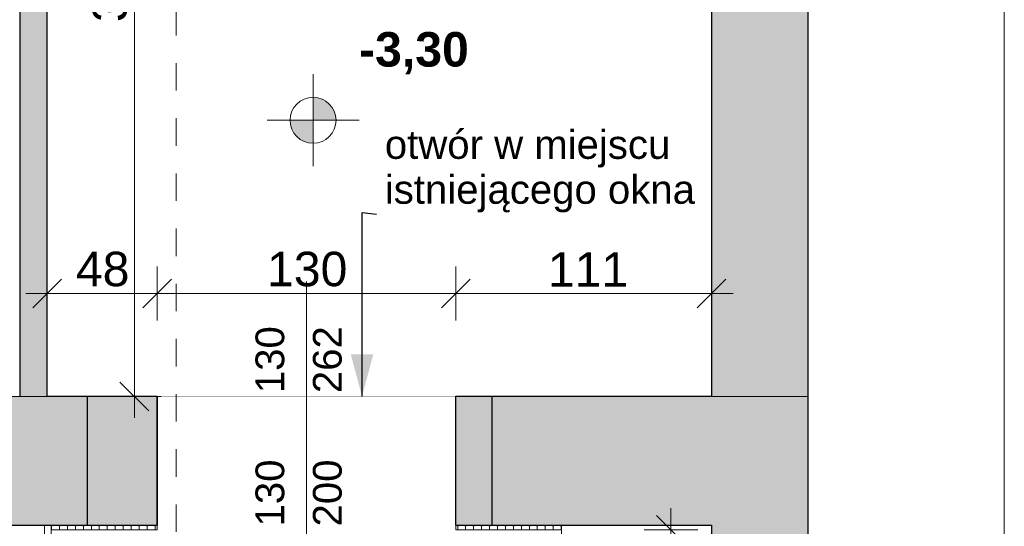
# Model space of a CAD drawing. Header units: centimetres. Extents: x -509 to 939, y -960 to 494.
# Tile 12 of 14: x -61 to 368, y -307 to -87. Entities that reach past the tile are written whole.
import ezdxf

# ---------------------------------------------------------------- set-up
doc = ezdxf.new("R2010")
doc.units = ezdxf.units.CM
doc.header["$MEASUREMENT"] = 0
for name, pattern in [('Przerywana', [24, 12, -12]), ('Przerywana długa', [39, 25, -14]), ('Wipeout_Contour', [100, 0, -100])]:
    doc.linetypes.add(name, pattern=pattern)
for name, color, linetype in [('220 - ŚCIANY WEWNĘTRZNE', 7, 'Continuous'), ('299-Wymiary Opisy', 7, 'Continuous'), ('440-Stropy', 7, 'Continuous'), ('Nowe_220 - ŚCIANY WEWNĘTRZNE', 7, 'Continuous'), ('Nowe_299-Wymiary Opisy', 7, 'Continuous')]:
    doc.layers.add(name, color=color, linetype=linetype)
for name, color, linetype, lineweight in [('220 - ŚCIANY WEWNĘTRZNE_Nr_pióra__27', 7, 'Continuous', 25), ('220-Ściany_Nr_pióra__19', 255, 'Continuous', 13), ('299-A Wymiary Opisy_Nr_pióra__6', 5, 'Continuous', 13), ('299-Wymiary Opisy_Nr_pióra__6', 5, 'Continuous', 13), ('440-Stropy_Nr_pióra__19', 255, 'Continuous', 0), ('Nowe_220 - ŚCIANY WEWNĘTRZNE_Nr_pióra__27', 7, 'Continuous', 25), ('Nowe_220-Ściany_Nr_pióra__120', 7, 'Continuous', 13), ('Nowe_299-Wymiary Opisy_Nr_pióra__140', 1, 'Continuous', 25), ('Nowe_299-Wymiary Opisy_Nr_pióra__20', 1, 'Continuous', 13), ('Nowe_299-Wymiary Opisy_Nr_pióra__6', 5, 'Continuous', 13), ('Nowe_830-Teksty Etykiety_Nr_pióra__6', 5, 'Continuous', 13), ('Nowe_Drzwi Archicad_Nr_pióra__27', 7, 'Continuous', 25), ('Nowe_Znaczniki drzwi Archicada_Nr_pióra__7', 7, 'Continuous', 13)]:
    doc.layers.add(name, color=color, linetype=linetype, lineweight=lineweight)
for name, color, linetype, lineweight, true_color in [('270-Dachy Powłoki_Nr_pióra__92', 7, 'Continuous', 13, 0xbf8080), ('299-A Wymiary Opisy_Nr_pióra__45', 7, 'Continuous', 15, 0x40a5ff), ('299-Wymiary Opisy_Nr_pióra__45', 7, 'Continuous', 15, 0x40a5ff), ('299-Wymiary Opisy_Nr_pióra__85', 7, 'Continuous', 13, 0x80c2ff), ('840-Znaczniki ogólne_Nr_pióra__5', 7, 'Continuous', 13, 0x40a5ff), ('Nowe_299-Wymiary Opisy_Nr_pióra__45', 7, 'Continuous', 15, 0x40a5ff), ('Nowe_299-Wymiary Opisy_Nr_pióra__85', 7, 'Continuous', 13, 0x80c2ff), ('Nowe_830-Teksty Etykiety_Nr_pióra__85', 7, 'Continuous', 13, 0x80c2ff), ('Nowe_Znaczniki drzwi Archicada_Nr_pióra__45', 7, 'Continuous', 15, 0x40a5ff)]:
    doc.layers.add(name, color=color, linetype=linetype, lineweight=lineweight, true_color=true_color)
doc.styles.add('STYL_AUTOMATYCZNY_1', font='arial.ttf')
doc.styles.add('STYL_AUTOMATYCZNY_2', font='arial.ttf')
doc.styles.add('STYL_AUTOMATYCZNY_3', font='arial.ttf')
doc.dimstyles.new('STYL_AUTOMATYCZNY__1', dxfattribs={"dimtxt": 15, "dimasz": 11.875, "dimexe": 0.18, "dimexo": 0.0625, "dimgap": 0, "dimtad": 1, "dimtih": 1, "dimtoh": 1, "dimdec": 0, "dimzin": 0, "dimdsep": 46, "dimtxsty": 'STYL_AUTOMATYCZNY_2', "dimblk": 'ARROWHEAD_6', "dimblk1": 'ARROWHEAD_6', "dimblk2": 'ARROWHEAD_6', "dimcen": 0.09, "dimse1": 1, "dimse2": 1, "dimclrd": 256, "dimclre": 256, "dimclrt": 5, "dimadec": 1, "dimazin": 0, "dimtfac": 1, "dimtdec": 4, "dimtmove": 0, "dimatfit": 3, "dimfxl": 1, "dimtolj": 1, "dimtzin": 0, "dimarcsym": 0})
doc.dimstyles.new('STYL_AUTOMATYCZNY__2', dxfattribs={"dimtxt": 15, "dimasz": 11.875, "dimexe": 0.18, "dimexo": 0.0625, "dimgap": 0, "dimtad": 1, "dimdec": 0, "dimzin": 0, "dimdsep": 46, "dimtxsty": 'STYL_AUTOMATYCZNY_2', "dimblk": 'ARROWHEAD_6', "dimblk1": 'ARROWHEAD_6', "dimblk2": 'ARROWHEAD_6', "dimcen": 0.09, "dimse1": 1, "dimse2": 1, "dimclrd": 256, "dimclre": 256, "dimclrt": 5, "dimadec": 1, "dimazin": 0, "dimtfac": 1, "dimtdec": 4, "dimtmove": 0, "dimatfit": 3, "dimfxl": 1, "dimtolj": 1, "dimtzin": 0, "dimarcsym": 0})
doc.dimstyles.new('STYL_AUTOMATYCZNY__4', dxfattribs={"dimtxt": 15, "dimasz": 11.875, "dimexe": 0.18, "dimexo": 0.0625, "dimgap": 0, "dimtad": 1, "dimtih": 1, "dimtoh": 1, "dimdec": 0, "dimzin": 0, "dimdsep": 46, "dimtxsty": 'STYL_AUTOMATYCZNY_3', "dimblk": 'ARROWHEAD_5', "dimblk1": 'ARROWHEAD_5', "dimblk2": 'ARROWHEAD_5', "dimcen": 0.09, "dimse1": 1, "dimse2": 1, "dimclrd": 1, "dimclre": 1, "dimclrt": 1, "dimadec": 1, "dimazin": 0, "dimtfac": 1, "dimtdec": 4, "dimtmove": 2, "dimatfit": 3, "dimfxl": 1, "dimtolj": 1, "dimtzin": 0, "dimarcsym": 0})
doc.dimstyles.new('STYL_AUTOMATYCZNY__5', dxfattribs={"dimtxt": 0.18, "dimasz": 18.24, "dimexe": 0.18, "dimexo": 0.0625, "dimgap": 0, "dimtad": 0, "dimtih": 1, "dimtoh": 1, "dimdec": 4, "dimzin": 0, "dimdsep": 46, "dimcen": 0.09, "dimadec": 0, "dimazin": 0, "dimtfac": 1, "dimtdec": 4, "dimtmove": 0, "dimatfit": 3, "dimldrblk": 'ARROWHEAD_5', "dimfxl": 1, "dimtolj": 1, "dimtzin": 0, "dimarcsym": 0})
pattern_1 = [(90, (0, 0), (-3.4641, 0), [2, -4]), (90, (-1.732, 3), (-3.4641, 0), [2, -4]), (150, (-8e-16, 2), (1.73205, 3), [2, -4]), (150, (-3.464, 2), (1.73205, 3), [2, -4]), (210, (0, 0), (-1.73205, 3), [2, -4]), (210, (-3.464, -1e-15), (-1.73205, 3), [2, -4])]

# ---------------------------------------------------------------- blocks, each defined once
blk = doc.blocks.new('*D8')
at = {"layer": 'Nowe_299-Wymiary Opisy_Nr_pióra__45', "color": 161, "linetype": 'Continuous', "lineweight": 15, "true_color": 0x40a5ff}
for p, q in [((228.94, -314.72), (216.44, -302.22)), ((216.44, -327.22), (228.94, -339.72))]:
    blk.add_line(p, q, dxfattribs=at)
at = {"layer": 'Nowe_299-Wymiary Opisy_Nr_pióra__85', "color": 151, "linetype": 'Continuous', "lineweight": 13, "true_color": 0x80c2ff}
for p, q in [((222.69, -308.47), (222.69, -299.1)), ((234.4, -308.47), (210.97, -308.47)), ((222.69, -333.47), (222.69, -308.47)), ((234.4, -333.47), (210.97, -333.47))]:
    blk.add_line(p, q, dxfattribs=at)
blk = doc.blocks.new('ARROWHEAD_6')
at = {"color": 0, "linetype": 'Continuous', "lineweight": 0}
for p, q in [((-0.5, -0.5), (0.5, 0.5)), ((0, 0), (-1, 0))]:
    blk.add_line(p, q, dxfattribs=at)
blk = doc.blocks.new('*D12')
at = {"layer": '299-Wymiary Opisy_Nr_pióra__45', "color": 161, "linetype": 'Continuous', "lineweight": 15, "true_color": 0x40a5ff}
for p, q in [((-4.49, 103.28), (-16.99, 115.78)), ((-16.99, -244.22), (-4.49, -256.72))]:
    blk.add_line(p, q, dxfattribs=at)
at = {"layer": '299-Wymiary Opisy_Nr_pióra__85', "color": 151, "linetype": 'Continuous', "lineweight": 13, "true_color": 0x80c2ff}
for p, q in [((-10.74, 109.53), (-10.74, 118.9)), ((0.98, 109.53), (-22.46, 109.53)), ((-10.74, -250.47), (-10.74, 109.53)), ((0.98, -250.47), (-22.46, -250.47)), ((-10.74, -259.85), (-10.74, -250.47))]:
    blk.add_line(p, q, dxfattribs=at)
at = {"layer": '299-Wymiary Opisy_Nr_pióra__6', "color": 5, "lineweight": 13, "insert": (-13.74, -87.63), "char_height": 15, "attachment_point": 7, "rotation": 90, "style": 'STYL_AUTOMATYCZNY_2'}
blk.add_mtext('\\A1;{\\pql;\\fArial|b0|i0|c238|p0;\\W1.000000;360}', dxfattribs=at)
blk = doc.blocks.new('*D16')
at = {"layer": 'Nowe_299-Wymiary Opisy_Nr_pióra__140', "linetype": 'Continuous', "lineweight": 25}
for points in [[(-449.86, -349.64), (-437.79, -352.87), (-437.79, -346.4)], [(-49.86, -349.64), (-61.93, -346.4), (-61.93, -352.87)]]:
    blk.add_hatch(color=1, dxfattribs=at).paths.add_polyline_path(points)
at = {"layer": 'Nowe_299-Wymiary Opisy_Nr_pióra__140', "color": 1, "linetype": 'Continuous', "lineweight": 25}
for p, q in [((-449.86, -349.64), (-437.79, -346.4)), ((-437.79, -346.4), (-437.79, -352.87)), ((-61.93, -352.87), (-61.93, -346.4)), ((-49.86, -349.64), (-61.93, -346.4)), ((-449.86, -349.64), (-437.79, -352.87)), ((-437.79, -349.64), (-61.93, -349.64)), ((-49.86, -349.64), (-61.93, -352.87))]:
    blk.add_line(p, q, dxfattribs=at)
at = {"layer": 'Nowe_299-Wymiary Opisy_Nr_pióra__20', "color": 1, "lineweight": 13, "insert": (-236.57, -346.64), "char_height": 15, "attachment_point": 7, "style": 'STYL_AUTOMATYCZNY_3'}
blk.add_mtext('\\A1;{\\pql;\\fArial|b1|i0|c238|p0;\\W1.000000;400}', dxfattribs=at)
blk = doc.blocks.new('ARROWHEAD_5')
at = {"linetype": 'Continuous', "lineweight": 0}
blk.add_hatch(color=0, dxfattribs=at).paths.add_polyline_path([(-1, 0.2679), (0, 0), (-1, -0.2679)])
at = {"color": 0, "linetype": 'Continuous', "lineweight": 0}
blk.add_line((0, 0), (-1, 0), dxfattribs=at)
blk = doc.blocks.new('*D17')
at = {"layer": 'Nowe_299-Wymiary Opisy_Nr_pióra__45', "color": 161, "linetype": 'Continuous', "lineweight": 15, "true_color": 0x40a5ff}
for p, q in [((-42.37, -199.51), (-54.87, -212.01)), ((5.39, -199.51), (-7.11, -212.01))]:
    blk.add_line(p, q, dxfattribs=at)
at = {"layer": 'Nowe_299-Wymiary Opisy_Nr_pióra__85', "color": 151, "linetype": 'Continuous', "lineweight": 13, "true_color": 0x80c2ff}
for p, q in [((-48.62, -217.47), (-48.62, -194.04)), ((-0.86, -217.47), (-0.86, -194.04)), ((-57.99, -205.76), (-48.62, -205.76)), ((-48.62, -205.76), (-0.86, -205.76))]:
    blk.add_line(p, q, dxfattribs=at)
at = {"layer": 'Nowe_299-Wymiary Opisy_Nr_pióra__6', "color": 5, "lineweight": 13, "insert": (-36.18, -202.76), "char_height": 15, "attachment_point": 7, "style": 'STYL_AUTOMATYCZNY_2'}
blk.add_mtext('\\A1;{\\pql;\\fArial|b0|i0|c238|p0;\\W1.000000;48}', dxfattribs=at)
blk = doc.blocks.new('*D18')
at = {"layer": 'Nowe_299-Wymiary Opisy_Nr_pióra__45', "color": 161, "linetype": 'Continuous', "lineweight": 15, "true_color": 0x40a5ff}
for p, q in [((5.39, -199.51), (-7.11, -212.01)), ((135.39, -199.51), (122.89, -212.01))]:
    blk.add_line(p, q, dxfattribs=at)
at = {"layer": 'Nowe_299-Wymiary Opisy_Nr_pióra__85', "color": 151, "linetype": 'Continuous', "lineweight": 13, "true_color": 0x80c2ff}
for p, q in [((-0.86, -217.47), (-0.86, -194.04)), ((129.14, -217.47), (129.14, -194.04)), ((-0.86, -205.76), (129.14, -205.76))]:
    blk.add_line(p, q, dxfattribs=at)
at = {"layer": 'Nowe_299-Wymiary Opisy_Nr_pióra__6', "color": 5, "lineweight": 13, "insert": (46.98, -202.76), "char_height": 15, "attachment_point": 7, "style": 'STYL_AUTOMATYCZNY_2'}
blk.add_mtext('\\A1;{\\pql;\\fArial|b0|i0|c238|p0;\\W1.000000;130}', dxfattribs=at)
blk = doc.blocks.new('*D19')
at = {"layer": 'Nowe_299-Wymiary Opisy_Nr_pióra__45', "color": 161, "linetype": 'Continuous', "lineweight": 15, "true_color": 0x40a5ff}
for p, q in [((135.39, -199.51), (122.89, -212.01)), ((234.13, -212.01), (246.63, -199.51))]:
    blk.add_line(p, q, dxfattribs=at)
at = {"layer": 'Nowe_299-Wymiary Opisy_Nr_pióra__85', "color": 151, "linetype": 'Continuous', "lineweight": 13, "true_color": 0x80c2ff}
for p, q in [((129.14, -217.47), (129.14, -194.04)), ((240.38, -217.47), (240.38, -194.04)), ((129.14, -205.76), (240.38, -205.76)), ((240.38, -205.76), (249.76, -205.76))]:
    blk.add_line(p, q, dxfattribs=at)
at = {"layer": 'Nowe_299-Wymiary Opisy_Nr_pióra__6', "color": 5, "lineweight": 13, "insert": (169.13, -202.76), "char_height": 15, "attachment_point": 7, "style": 'STYL_AUTOMATYCZNY_2'}
blk.add_mtext('\\A1;{\\pql;\\fArial|b0|i0|c238|p0;\\W1.000000;111}', dxfattribs=at)

msp = doc.modelspace()

# ---------------------------------------------------------------- hatches: boundary and pattern name
at = {"layer": '220-Ściany_Nr_pióra__19', "linetype": 'Continuous', "lineweight": 13}
h = msp.add_hatch(dxfattribs=at)
h.set_pattern_fill('Podwójny_szraf_1_4_0001', color=255, style=0, pattern_type=2)
h.set_pattern_definition([(45, (0, 0), (-22.981, 22.981), []), (45, (-4.596, 4.596), (-22.981, 22.981), [])])
h.paths.add_polyline_path([(-60.62, 390.38), (-449.86, 390.38), (-449.86, -250.47), (-60.62, -250.47), (-60.62, 141.53), (282.38, 141.53), (282.38, -960.47), (367.7, -960.47), (367.7, 141.53), (367.7, 390.38)])
at = {"layer": 'Nowe_220-Ściany_Nr_pióra__120', "linetype": 'Continuous', "lineweight": 13}
h = msp.add_hatch(dxfattribs=at)
h.set_pattern_fill('Styropian_0001', style=0, pattern_type=2)
h.set_pattern_definition(pattern_1)
h.paths.add_polyline_path([(-49.86, -308.47), (-0.86, -308.47), (-0.86, -306.47), (-49.86, -306.47)])
h = msp.add_hatch(dxfattribs=at)
h.set_pattern_fill('Styropian_0001', style=0, pattern_type=2)
h.set_pattern_definition(pattern_1)
h.paths.add_polyline_path([(175.14, -308.47), (129.14, -308.47), (129.14, -306.47), (175.14, -306.47)])

# ---------------------------------------------------------------- linework, layer by layer
at = {"layer": 'Nowe_220-Ściany_Nr_pióra__120', "color": 7, "linetype": 'Continuous', "lineweight": 13, "flags": 128}
for points in [[(-49.86, -308.47), (-0.86, -308.47), (-0.86, -306.47), (-49.86, -306.47)], [(175.14, -308.47), (129.14, -308.47), (129.14, -306.47), (175.14, -306.47)]]:
    msp.add_lwpolyline(points, close=True, dxfattribs=at)

# ---------------------------------------------------------------- next in the draw order: wipeouts: each hides what was drawn before it
at = {"color": 254, "linetype": 'Wipeout_Contour', "lineweight": 0, "ltscale": 4498.88781}
msp.add_wipeout([(-449.86, 390.38), (-449.86, -250.47), (282.38, -250.47), (282.38, -960.47), (367.7, -960.47), (367.7, -250.47), (367.7, 390.38)], dxfattribs=at).dxf.layer = '440-Stropy'

# ---------------------------------------------------------------- next in the draw order: linework, layer by layer
at = {"layer": '440-Stropy_Nr_pióra__19', "color": 255, "linetype": 'Continuous', "lineweight": 0, "flags": 128}
msp.add_lwpolyline([(-449.86, 390.38), (-449.86, -250.47), (282.38, -250.47), (282.38, -960.47), (367.7, -960.47), (367.7, -250.47), (367.7, 390.38)], close=True, dxfattribs=at)

# ---------------------------------------------------------------- next in the draw order: wipeouts: each hides what was drawn before it
at = {"color": 254, "linetype": 'Wipeout_Contour', "lineweight": 0, "ltscale": 1852.799737}
msp.add_wipeout([(-449.86, -396.47), (-46.86, -396.47), (-46.86, -306.47), (-449.86, -306.47)], dxfattribs=at).dxf.layer = '440-Stropy'

# ---------------------------------------------------------------- next in the draw order: linework, layer by layer
at = {"layer": '440-Stropy_Nr_pióra__19', "color": 255, "linetype": 'Continuous', "lineweight": 0, "flags": 128}
msp.add_lwpolyline([(-449.86, -396.47), (-46.86, -396.47), (-46.86, -306.47), (-449.86, -306.47)], close=True, dxfattribs=at)

# ---------------------------------------------------------------- next in the draw order: wipeouts: each hides what was drawn before it
at = {"color": 254, "linetype": 'Wipeout_Contour', "lineweight": 0, "ltscale": 5304.275944}
msp.add_wipeout([(-449.86, -250.47), (240.38, -250.47), (282.38, -250.47), (282.38, -960.47), (367.7, -960.47), (367.7, -250.47), (367.7, 390.38), (240.38, 390.38), (-449.86, 390.38)], dxfattribs=at).dxf.layer = '440-Stropy'

# ---------------------------------------------------------------- next in the draw order: hatches: boundary and pattern name
at = {"layer": '220 - ŚCIANY WEWNĘTRZNE', "linetype": 'Continuous', "lineweight": 0, "true_color": 0x7f7f7f}
for points in [[(282.38, 390.38), (240.38, 390.38), (240.38, -457.47), (282.38, -457.47)], [(-60.62, 109.53), (-60.62, -250.47), (-48.62, -250.47), (-48.62, 109.53)], [(-185.12, -306.47), (-31.12, -306.47), (-31.12, -250.47), (-185.12, -250.47)], [(144.88, -250.47), (144.88, -306.47), (240.38, -306.47), (240.38, -250.47)]]:
    msp.add_hatch(color=8, dxfattribs=at).paths.add_polyline_path(points)
at = {"layer": '299-A Wymiary Opisy_Nr_pióra__45', "linetype": 'Continuous', "lineweight": 15, "true_color": 0x40a5ff}
for points in [[(67, -130.36), (77, -130.36), (76.24, -126.53), (74.07, -123.29), (70.83, -121.12), (67, -120.36)], [(67, -130.36), (57, -130.36), (57.76, -134.18), (59.93, -137.43), (63.17, -139.6), (67, -140.36)]]:
    msp.add_hatch(color=161, dxfattribs=at).paths.add_polyline_path(points)
at = {"layer": 'Nowe_220 - ŚCIANY WEWNĘTRZNE', "linetype": 'Continuous', "lineweight": 0, "true_color": 0x000000}
for points in [[(-31.12, -306.47), (-0.86, -306.47), (-0.86, -250.47), (-31.12, -250.47)], [(129.14, -306.47), (144.88, -306.47), (144.88, -250.47), (129.14, -250.47)]]:
    msp.add_hatch(color=18, dxfattribs=at).paths.add_polyline_path(points)

# ---------------------------------------------------------------- next in the draw order: linework, layer by layer
at = {"layer": '220 - ŚCIANY WEWNĘTRZNE_Nr_pióra__27', "color": 7, "linetype": 'Continuous', "lineweight": 25}
for p, q in [((-31.12, -273.47), (-31.12, -250.47)), ((144.88, -273.47), (144.88, -250.47)), ((-31.12, -278.47), (-31.12, -273.47)), ((144.88, -278.47), (144.88, -273.47)), ((-31.12, -306.47), (-31.12, -278.47)), ((144.88, -306.47), (144.88, -278.47))]:
    msp.add_line(p, q, dxfattribs=at)
at = {"layer": '220 - ŚCIANY WEWNĘTRZNE_Nr_pióra__27', "color": 7, "linetype": 'Continuous', "lineweight": 25, "flags": 128}
for points in [[(282.38, -457.47), (282.38, 390.38)], [(-60.62, 109.53), (-60.62, -250.47)], [(-48.62, -250.47), (-48.62, 109.53)], [(240.38, 92.53), (240.38, -250.47)], [(-31.12, -250.47), (-48.62, -250.47)], [(240.38, -250.47), (144.88, -250.47)], [(-185.12, -306.47), (-31.12, -306.47)], [(144.88, -306.47), (240.38, -306.47)], [(240.38, -306.47), (240.38, -366.47)]]:
    msp.add_lwpolyline(points, dxfattribs=at)
at = {"layer": '270-Dachy Powłoki_Nr_pióra__92', "color": 23, "linetype": 'Przerywana długa', "lineweight": 13, "true_color": 0xbf8080, "flags": 128}
for points in [[(-449.86, -306.47), (-49.86, -306.47)], [(-49.86, -306.47), (-49.86, -396.47)], [(175.14, -306.47), (240.38, -306.47)], [(175.14, -396.47), (175.14, -306.47)], [(240.38, -306.47), (240.38, -396.47)]]:
    msp.add_lwpolyline(points, dxfattribs=at)
at = {"layer": '299-A Wymiary Opisy_Nr_pióra__45', "color": 161, "linetype": 'Continuous', "lineweight": 15, "true_color": 0x40a5ff}
for p, q in [((67, -150.36), (67, -110.36)), ((47, -130.36), (87, -130.36))]:
    msp.add_line(p, q, dxfattribs=at)
msp.add_circle((67, -130.36), 10, dxfattribs=at)
at = {"layer": '440-Stropy_Nr_pióra__19', "color": 255, "linetype": 'Continuous', "lineweight": 0, "flags": 128}
msp.add_lwpolyline([(-449.86, -250.47), (240.38, -250.47), (282.38, -250.47), (282.38, -960.47), (367.7, -960.47), (367.7, -250.47), (367.7, 390.38), (240.38, 390.38), (-449.86, 390.38)], close=True, dxfattribs=at)

# ---------------------------------------------------------------- next in the draw order: texts
at = {"layer": '299-A Wymiary Opisy_Nr_pióra__6', "color": 5, "lineweight": 13, "insert": (87, -110.36), "char_height": 15, "attachment_point": 7, "style": 'STYL_AUTOMATYCZNY_3'}
msp.add_mtext('\\A1;{\\pql;\\fArial|b1|i0|c238|p0;\\W1.000000;-3,30}', dxfattribs=at)
at = {"layer": 'Nowe_830-Teksty Etykiety_Nr_pióra__6', "color": 5, "linetype": 'Continuous', "lineweight": 13, "insert": (98.22, -170.47), "char_height": 12.5, "attachment_point": 7, "line_spacing_factor": 0.937578, "style": 'STYL_AUTOMATYCZNY_2'}
msp.add_mtext('\\A1;{\\pql;\\fArial|b0|i0|c238|p0;\\W1.000000;otwór w miejscu\\P\\pql;\\fArial|b0|i0|c238|p0;\\W1.000000;istniejącego okna}', dxfattribs=at)
at = {"layer": 'Nowe_Znaczniki drzwi Archicada_Nr_pióra__7', "color": 7, "lineweight": 13, "insert": (58.11, -249.07), "char_height": 12.5, "attachment_point": 7, "rotation": 90, "style": 'STYL_AUTOMATYCZNY_1'}
msp.add_mtext('\\A1;{\\pql;\\pt0;\\fArial|b0|i0|c238|p0;\\W1.000000;130\\fArial|b0|i0|c238|p0;\\W1.000000;\\A1{\\H.66x;\\S^  ;}\\fArial|b0|i0|c238|p0;\\W1.000000;\\fArial|b0|i0|c238|p0;\\W1.000000;}', dxfattribs=at)

# ---------------------------------------------------------------- next in the draw order: dimensions: what is measured, and where the dimension line sits
at = {"layer": 'Nowe_299-Wymiary Opisy', "color": 1, "linetype": 'Continuous', "lineweight": 25}
dim = msp.add_linear_dim(base=(-49.86, -349.64), p1=(-449.86, -306.47), p2=(-49.86, -308.47), dimstyle='STYL_AUTOMATYCZNY__4', dxfattribs=at)
dim.commit()
dim.dimension.update_dxf_attribs({"geometry": '*D16', "text_midpoint": (-219.45, -339.14), "dimtype": 160})

# ---------------------------------------------------------------- next in the draw order: wipeouts: each hides what was drawn before it
at = {"color": 254, "linetype": 'Wipeout_Contour', "lineweight": 0, "ltscale": 1171.453002}
msp.add_wipeout([(129.14, -306.47), (129.14, -250.47), (-0.86, -250.47), (-0.86, -306.47)], dxfattribs=at).dxf.layer = '220 - ŚCIANY WEWNĘTRZNE'

# ---------------------------------------------------------------- next in the draw order: linework, layer by layer
at = {"layer": '840-Znaczniki ogólne_Nr_pióra__5', "color": 161, "linetype": 'Przerywana', "lineweight": 13, "true_color": 0x40a5ff}
msp.add_line((7.39, 422.55), (7.39, -656.69), dxfattribs=at)
at = {"layer": 'Nowe_220 - ŚCIANY WEWNĘTRZNE_Nr_pióra__27', "color": 7, "linetype": 'Continuous', "lineweight": 25, "flags": 128}
for points in [[(-0.86, -250.47), (-31.12, -250.47)], [(-0.86, -250.47), (-0.86, -306.47)], [(144.88, -250.47), (129.14, -250.47)], [(129.14, -306.47), (129.14, -250.47)], [(-31.12, -306.47), (-0.86, -306.47)], [(129.14, -306.47), (144.88, -306.47)]]:
    msp.add_lwpolyline(points, dxfattribs=at)
at = {"layer": 'Nowe_Drzwi Archicad_Nr_pióra__27', "color": 7, "linetype": 'Continuous', "lineweight": 25}
for p, q in [((-0.86, -306.47), (-0.86, -250.47)), ((129.14, -306.47), (129.14, -250.47))]:
    msp.add_line(p, q, dxfattribs=at)
at = {"layer": 'Nowe_Znaczniki drzwi Archicada_Nr_pióra__45', "color": 161, "linetype": 'Continuous', "lineweight": 15, "true_color": 0x40a5ff}
for p, q in [((64.14, -200.47), (64.14, -316.47)), ((64.14, -258.47), (64.14, -343.47))]:
    msp.add_line(p, q, dxfattribs=at)

# ---------------------------------------------------------------- next in the draw order: texts
at = {"layer": 'Nowe_Znaczniki drzwi Archicada_Nr_pióra__7', "color": 7, "lineweight": 13, "char_height": 12.5, "attachment_point": 7, "rotation": 90, "style": 'STYL_AUTOMATYCZNY_1'}
for s, insert in [('\\A1;{\\pql;\\pt0;\\fArial|b0|i0|c238|p0;\\W1.000000;262\\fArial|b0|i0|c238|p0;\\W1.000000;\\A1{\\H.66x;\\S^  ;}\\fArial|b0|i0|c238|p0;\\W1.000000;\\fArial|b0|i0|c238|p0;\\W1.000000;}', (83.1, -249.07)), ('\\A1;{\\pql;\\pt0;\\fArial|b0|i0|c238|p0;\\W1.000000;130\\fArial|b0|i0|c238|p0;\\W1.000000;\\A1{\\H.66x;\\S^  ;}\\fArial|b0|i0|c238|p0;\\W1.000000;\\fArial|b0|i0|c238|p0;\\W1.000000;}', (58.11, -307.07)), ('\\A1;{\\pql;\\pt0;\\fArial|b0|i0|c238|p0;\\W1.000000;200\\fArial|b0|i0|c238|p0;\\W1.000000;\\A1{\\H.66x;\\S^  ;}\\fArial|b0|i0|c238|p0;\\W1.000000;\\fArial|b0|i0|c238|p0;\\W1.000000;}', (83.1, -307.07))]:
    msp.add_mtext(s, dxfattribs=dict(at, insert=insert))

# ---------------------------------------------------------------- next in the draw order: dimensions: what is measured, and where the dimension line sits
at = {"layer": '299-Wymiary Opisy', "color": 151, "linetype": 'Continuous', "lineweight": 13, "true_color": 0x80c2ff}
dim = msp.add_linear_dim(base=(-10.74, 109.53), p1=(240.38, -250.47), p2=(-48.62, 109.53), angle=90, dimstyle='STYL_AUTOMATYCZNY__2', dxfattribs=at)
dim.commit()
dim.dimension.update_dxf_attribs({"geometry": '*D12', "text_midpoint": (-21.24, -70.51), "dimtype": 160, "text_rotation": 90})
at = {"layer": 'Nowe_299-Wymiary Opisy', "color": 151, "linetype": 'Continuous', "lineweight": 13, "true_color": 0x80c2ff}
for base, p1, p2, picture, middle in [((-0.86, -205.76), (-48.62, -250.47), (-0.86, -250.47), '*D17', (-24.76, -195.26)), ((129.14, -205.76), (-0.86, -250.47), (129.14, -250.47), '*D18', (64.1, -195.26)), ((240.38, -205.76), (129.14, -250.47), (240.38, -250.47), '*D19', (186.25, -195.26))]:
    dim = msp.add_linear_dim(base=base, p1=p1, p2=p2, dimstyle='STYL_AUTOMATYCZNY__1', dxfattribs=at)
    dim.commit()
    dim.dimension.update_dxf_attribs({"geometry": picture, "text_midpoint": middle, "dimtype": 160})
dim = msp.add_linear_dim(base=(222.69, -308.47), p1=(62.64, -333.47), p2=(62.64, -308.47), angle=90, dimstyle='STYL_AUTOMATYCZNY__2', dxfattribs=at)
dim.commit()
dim.dimension.update_dxf_attribs({"geometry": '*D8', "text_midpoint": (212.19, -351.19), "dimtype": 160, "text_rotation": 90})

# ---------------------------------------------------------------- next in the draw order: leaders
at = {"layer": 'Nowe_830-Teksty Etykiety_Nr_pióra__85', "color": 151, "linetype": 'Continuous', "lineweight": 13, "true_color": 0x80c2ff, "annotation_type": 0, "has_hookline": 1, "hookline_direction": 0, "text_width": 132.9}
msp.add_leader([(88.3, -250.47), (88.3, -170.47), (94.62, -171.14)], dimstyle='STYL_AUTOMATYCZNY__5', dxfattribs=at)

doc.saveas('drawing.dxf')
